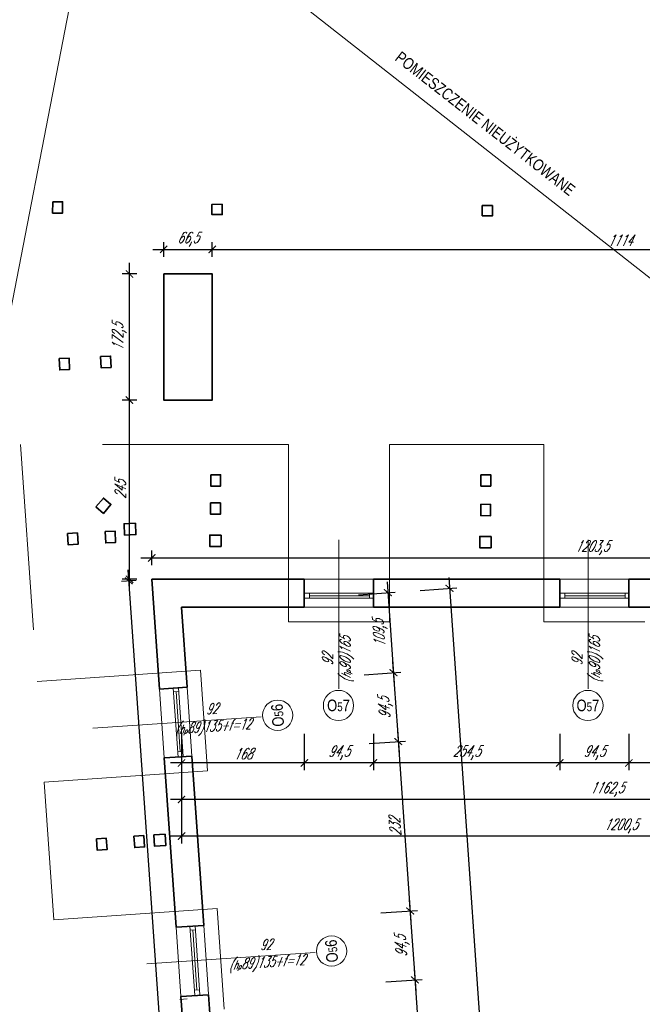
# Model space of a CAD drawing. Header units: millimetres. Extents: x 402 to 79005, y -7782 to 89952.
# Tile 7 of 256: x 22728 to 23578, y 8801 to 10147. Entities that reach past the tile are written whole.
import ezdxf

# ---------------------------------------------------------------- set-up
doc = ezdxf.new("R2010")
doc.units = ezdxf.units.MM
doc.header["$LTSCALE"] = 10
doc.linetypes.add('DASHED', pattern=[19.05, 12.7, -6.35])
doc.layers.get('0').update_dxf_attribs({"lineweight": 0})
doc.layers.get('Defpoints').update_dxf_attribs({"color": 253})
for name, color, linetype, lineweight in [('01-2_konstrukcja dachu', 253, 'Continuous', 35), ('01_ściany', 253, 'Continuous', 35), ('03-01_okna', 253, 'Continuous', 15), ('04-1_widok', 253, 'Continuous', 5), ('04-2_nad', 253, 'DASHED', 5), ('05-01_wymiary', 253, 'Continuous', 5), ('05-03_opis', 253, 'Continuous', 5)]:
    doc.layers.add(name, color=color, linetype=linetype, lineweight=lineweight)
doc.styles.add('ariel', font='ARIAL.TTF', dxfattribs={"width": 0.8})
doc.styles.add('ariel_wym', font='simplex.shx', dxfattribs={"width": 0.65, "oblique": 25})
doc.dimstyles.new('ariel 50', dxfattribs={"dimtxt": 15, "dimasz": 10, "dimexe": 10, "dimexo": 0, "dimgap": 5, "dimtad": 1, "dimdec": 1, "dimrnd": 0.5, "dimtxsty": 'ariel_wym', "dimblk": 'ARCHTICK', "dimcen": 2.5, "dimdle": 15, "dimazin": 0, "dimtfac": 1, "dimtdec": 1, "dimtix": 1, "dimtmove": 0, "dimatfit": 3, "dimldrblk": 'DOT', "dimfxl": 0, "dimarcsym": 0})
doc.dimstyles.new('ariel 50 wnętrze', dxfattribs={"dimtxt": 15, "dimasz": 10, "dimexe": 10, "dimexo": 0, "dimgap": 5, "dimtad": 1, "dimdec": 1, "dimrnd": 0.5, "dimtxsty": 'ariel_wym', "dimblk": 'ARCHTICK', "dimcen": 2.5, "dimdle": 15, "dimazin": 0, "dimtfac": 1, "dimtdec": 1, "dimtix": 1, "dimtmove": 0, "dimatfit": 3, "dimldrblk": 'DOT', "dimfxl": 0, "dimarcsym": 0})

# ---------------------------------------------------------------- blocks, each defined once
blk = doc.blocks.new('_ArchTick')
at = {"color": 0, "linetype": 'ByBlock', "const_width": 0.15}
blk.add_lwpolyline([(-0.5, -0.5), (0.5, 0.5)], dxfattribs=at)
blk = doc.blocks.new('*D3490')
at = {"layer": '05-01_wymiary', "color": 0, "lineweight": -2}
for p, q in [((23559.9, 9170.8), (23559.9, 9120.8)), ((23815.1, 9170.8), (23815.1, 9120.8)), ((23830.1, 9130.8), (23544.9, 9130.8))]:
    blk.add_line(p, q, dxfattribs=at)
at = {"layer": 'Defpoints', "color": 0, "lineweight": 0}
for p in [(23559.9, 9381.9), (23815.1, 9381.9), (23559.9, 9130.8)]:
    blk.add_point(p, dxfattribs=at)
at = {"layer": '05-01_wymiary', "color": 0, "lineweight": -2, "xscale": 10, "yscale": 10, "zscale": 10, "rotation": 180}
blk.add_blockref('_ArchTick', (23559.9, 9130.8), dxfattribs=at)
at = {"layer": '05-01_wymiary', "color": 0, "lineweight": -2, "xscale": 10, "yscale": 10, "zscale": 10}
blk.add_blockref('_ArchTick', (23815.1, 9130.8), dxfattribs=at)
at = {"layer": '05-01_wymiary', "color": 0, "insert": (23687.5, 9143.3), "char_height": 15, "attachment_point": 5, "style": 'ariel_wym'}
blk.add_mtext('255', dxfattribs=at)
blk = doc.blocks.new('_Dot')
at = {"color": 0, "linetype": 'ByBlock', "lineweight": -2}
blk.add_line((-0.5, 0), (-1, 0), dxfattribs=at)
at = {"color": 0, "linetype": 'ByBlock', "const_width": 0.5}
blk.add_lwpolyline([(-0.25, 0, 1), (0.25, 0, 1)], format="xyb", close=True, dxfattribs=at)
blk = doc.blocks.new('*D3491')
at = {"layer": '05-01_wymiary', "color": 0, "lineweight": -2}
for p, q in [((23465.4, 9170.8), (23465.4, 9120.8)), ((23559.9, 9170.8), (23559.9, 9120.8)), ((23574.9, 9130.8), (23450.4, 9130.8))]:
    blk.add_line(p, q, dxfattribs=at)
at = {"layer": 'Defpoints', "color": 0, "lineweight": 0}
for p in [(23465.4, 9381.9), (23559.9, 9381.9), (23465.4, 9130.8)]:
    blk.add_point(p, dxfattribs=at)
at = {"layer": '05-01_wymiary', "color": 0, "lineweight": -2, "xscale": 10, "yscale": 10, "zscale": 10, "rotation": 180}
blk.add_blockref('_ArchTick', (23465.4, 9130.8), dxfattribs=at)
at = {"layer": '05-01_wymiary', "color": 0, "lineweight": -2, "xscale": 10, "yscale": 10, "zscale": 10}
blk.add_blockref('_ArchTick', (23559.9, 9130.8), dxfattribs=at)
at = {"layer": '05-01_wymiary', "color": 0, "insert": (23512.6, 9144.7), "char_height": 15, "attachment_point": 5, "style": 'ariel_wym'}
blk.add_mtext('94,5', dxfattribs=at)
blk = doc.blocks.new('*D3492')
at = {"layer": '05-01_wymiary', "color": 0, "lineweight": -2}
for p, q in [((23210.9, 9170.8), (23210.9, 9120.8)), ((23465.4, 9170.8), (23465.4, 9120.8)), ((23480.4, 9130.8), (23195.9, 9130.8))]:
    blk.add_line(p, q, dxfattribs=at)
at = {"layer": 'Defpoints', "color": 0, "lineweight": 0}
for p in [(23210.9, 9381.9), (23465.4, 9381.9), (23210.9, 9130.8)]:
    blk.add_point(p, dxfattribs=at)
at = {"layer": '05-01_wymiary', "color": 0, "lineweight": -2, "xscale": 10, "yscale": 10, "zscale": 10, "rotation": 180}
blk.add_blockref('_ArchTick', (23210.9, 9130.8), dxfattribs=at)
at = {"layer": '05-01_wymiary', "color": 0, "lineweight": -2, "xscale": 10, "yscale": 10, "zscale": 10}
blk.add_blockref('_ArchTick', (23465.4, 9130.8), dxfattribs=at)
at = {"layer": '05-01_wymiary', "color": 0, "insert": (23338.1, 9144.7), "char_height": 15, "attachment_point": 5, "style": 'ariel_wym'}
blk.add_mtext('254,5', dxfattribs=at)
blk = doc.blocks.new('*D3493')
at = {"layer": '05-01_wymiary', "color": 0, "lineweight": -2}
for p, q in [((23116.4, 9170.8), (23116.4, 9120.8)), ((23210.9, 9170.8), (23210.9, 9120.8)), ((23225.9, 9130.8), (23101.4, 9130.8))]:
    blk.add_line(p, q, dxfattribs=at)
at = {"layer": 'Defpoints', "color": 0, "lineweight": 0}
for p in [(23116.4, 9381.9), (23210.9, 9381.9), (23116.4, 9130.8)]:
    blk.add_point(p, dxfattribs=at)
at = {"layer": '05-01_wymiary', "color": 0, "lineweight": -2, "xscale": 10, "yscale": 10, "zscale": 10, "rotation": 180}
blk.add_blockref('_ArchTick', (23116.4, 9130.8), dxfattribs=at)
at = {"layer": '05-01_wymiary', "color": 0, "lineweight": -2, "xscale": 10, "yscale": 10, "zscale": 10}
blk.add_blockref('_ArchTick', (23210.9, 9130.8), dxfattribs=at)
at = {"layer": '05-01_wymiary', "color": 0, "insert": (23163.6, 9144.7), "char_height": 15, "attachment_point": 5, "style": 'ariel_wym'}
blk.add_mtext('94,5', dxfattribs=at)
blk = doc.blocks.new('*D3494')
at = {"layer": '05-01_wymiary', "color": 0, "lineweight": -2}
for p, q in [((22948.6, 9170.8), (22948.6, 9120.8)), ((23116.4, 9170.8), (23116.4, 9120.8)), ((23131.4, 9130.8), (22933.6, 9130.8))]:
    blk.add_line(p, q, dxfattribs=at)
at = {"layer": 'Defpoints', "color": 0, "lineweight": 0}
for p in [(23116.4, 9381.9), (22948.6, 9343.9), (22948.6, 9130.8)]:
    blk.add_point(p, dxfattribs=at)
at = {"layer": '05-01_wymiary', "color": 0, "lineweight": -2, "xscale": 10, "yscale": 10, "zscale": 10, "rotation": 180}
blk.add_blockref('_ArchTick', (22948.6, 9130.8), dxfattribs=at)
at = {"layer": '05-01_wymiary', "color": 0, "lineweight": -2, "xscale": 10, "yscale": 10, "zscale": 10}
blk.add_blockref('_ArchTick', (23116.4, 9130.8), dxfattribs=at)
at = {"layer": '05-01_wymiary', "color": 0, "insert": (23032.5, 9143.3), "char_height": 15, "attachment_point": 5, "style": 'ariel_wym'}
blk.add_mtext('168', dxfattribs=at)
blk = doc.blocks.new('*D3496')
at = {"layer": '05-01_wymiary', "color": 0, "lineweight": -2}
for p, q in [((22948.6, 9120.8), (22948.6, 9070.8)), ((24111.2, 9120.8), (24111.2, 9070.8)), ((24126.2, 9080.8), (22933.6, 9080.8))]:
    blk.add_line(p, q, dxfattribs=at)
at = {"layer": 'Defpoints', "color": 0, "lineweight": 0}
for p in [(24111.2, 9381.9), (22948.6, 9343.9), (22948.6, 9080.8)]:
    blk.add_point(p, dxfattribs=at)
at = {"layer": '05-01_wymiary', "color": 0, "lineweight": -2, "xscale": 10, "yscale": 10, "zscale": 10, "rotation": 180}
blk.add_blockref('_ArchTick', (22948.6, 9080.8), dxfattribs=at)
at = {"layer": '05-01_wymiary', "color": 0, "lineweight": -2, "xscale": 10, "yscale": 10, "zscale": 10}
blk.add_blockref('_ArchTick', (24111.2, 9080.8), dxfattribs=at)
at = {"layer": '05-01_wymiary', "color": 0, "insert": (23529.9, 9094.7), "char_height": 15, "attachment_point": 5, "style": 'ariel_wym'}
blk.add_mtext('1162,5', dxfattribs=at)
blk = doc.blocks.new('*D3497')
at = {"layer": '05-01_wymiary', "color": 0, "lineweight": -2}
for p, q in [((22948.6, 9070.8), (22948.6, 9020.8)), ((24149.2, 9070.8), (24149.2, 9020.8)), ((24164.2, 9030.8), (22933.6, 9030.8))]:
    blk.add_line(p, q, dxfattribs=at)
at = {"layer": 'Defpoints', "color": 0, "lineweight": 0}
for p in [(22948.6, 9343.9), (24149.2, 9343.9), (22948.6, 9030.8)]:
    blk.add_point(p, dxfattribs=at)
at = {"layer": '05-01_wymiary', "color": 0, "lineweight": -2, "xscale": 10, "yscale": 10, "zscale": 10, "rotation": 180}
blk.add_blockref('_ArchTick', (22948.6, 9030.8), dxfattribs=at)
at = {"layer": '05-01_wymiary', "color": 0, "lineweight": -2, "xscale": 10, "yscale": 10, "zscale": 10}
blk.add_blockref('_ArchTick', (24149.2, 9030.8), dxfattribs=at)
at = {"layer": '05-01_wymiary', "color": 0, "insert": (23548.9, 9044.7), "char_height": 15, "attachment_point": 5, "style": 'ariel_wym'}
blk.add_mtext('1200,5', dxfattribs=at)
blk = doc.blocks.new('*D3546')
at = {"layer": '05-01_wymiary', "color": 0, "lineweight": -2}
for p, q in [((23229.5, 9378.5), (23239.2, 9239.3)), ((23190.6, 9360.8), (23240.5, 9364.3)), ((23198.3, 9251.4), (23248.2, 9254.9))]:
    blk.add_line(p, q, dxfattribs=at)
at = {"layer": 'Defpoints', "color": 0, "lineweight": 0}
for p in [(22948.6, 9343.9), (23238.2, 9254.2), (22918.2, 9231.9)]:
    blk.add_point(p, dxfattribs=at)
at = {"layer": '05-01_wymiary', "color": 0, "lineweight": -2, "xscale": 10, "yscale": 10, "zscale": 10}
for p, rotation in [((23230.5, 9363.6), 94.00000000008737), ((23238.2, 9254.2), 274.0000000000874)]:
    blk.add_blockref('_ArchTick', p, dxfattribs=dict(at, rotation=rotation))
at = {"layer": '05-01_wymiary', "color": 0, "insert": (23220.5, 9307.9), "char_height": 15, "attachment_point": 5, "rotation": 94, "style": 'ariel_wym'}
blk.add_mtext('109,5', dxfattribs=at)
blk = doc.blocks.new('*D3547')
at = {"layer": '05-01_wymiary', "color": 0, "lineweight": -2}
for p, q in [((23237.1, 9269.2), (23245.8, 9145)), ((23198.3, 9251.4), (23248.2, 9254.9)), ((23204.9, 9157.2), (23254.7, 9160.7))]:
    blk.add_line(p, q, dxfattribs=at)
at = {"layer": 'Defpoints', "color": 0, "lineweight": 0}
for p in [(22918.2, 9231.9), (23244.8, 9160), (22924.9, 9137.6)]:
    blk.add_point(p, dxfattribs=at)
at = {"layer": '05-01_wymiary', "color": 0, "lineweight": -2, "xscale": 10, "yscale": 10, "zscale": 10}
for p, rotation in [((23238.2, 9254.2), 94.00000000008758), ((23244.8, 9160), 274.0000000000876)]:
    blk.add_blockref('_ArchTick', p, dxfattribs=dict(at, rotation=rotation))
at = {"layer": '05-01_wymiary', "color": 0, "insert": (23227.6, 9206.1), "char_height": 15, "attachment_point": 5, "rotation": 94, "style": 'ariel_wym'}
blk.add_mtext('94,5', dxfattribs=at)
blk = doc.blocks.new('*D3548')
at = {"layer": '05-01_wymiary', "color": 0, "lineweight": -2}
for p, q in [((23243.7, 9174.9), (23262, 8913.6)), ((23204.9, 9157.2), (23254.7, 9160.7)), ((23221.1, 8925.7), (23270.9, 8929.2))]:
    blk.add_line(p, q, dxfattribs=at)
at = {"layer": 'Defpoints', "color": 0, "lineweight": 0}
for p in [(22924.9, 9137.6), (23261, 8928.5), (22941.1, 8906.2)]:
    blk.add_point(p, dxfattribs=at)
at = {"layer": '05-01_wymiary', "color": 0, "lineweight": -2, "xscale": 10, "yscale": 10, "zscale": 10}
for p, rotation in [((23244.8, 9160), 94.0000000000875), ((23261, 8928.5), 274.0000000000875)]:
    blk.add_blockref('_ArchTick', p, dxfattribs=dict(at, rotation=rotation))
at = {"layer": '05-01_wymiary', "color": 0, "insert": (23240.4, 9043.4), "char_height": 15, "attachment_point": 5, "rotation": 94, "style": 'ariel_wym'}
blk.add_mtext('232', dxfattribs=at)
blk = doc.blocks.new('*D3549')
at = {"layer": '05-01_wymiary', "color": 0, "lineweight": -2}
for p, q in [((23259.9, 8943.5), (23268.6, 8819.3)), ((23221.1, 8925.7), (23270.9, 8929.2)), ((23227.6, 8831.5), (23277.5, 8835))]:
    blk.add_line(p, q, dxfattribs=at)
at = {"layer": 'Defpoints', "color": 0, "lineweight": 0}
for p in [(22941.1, 8906.2), (23267.5, 8834.3), (22947.7, 8811.9)]:
    blk.add_point(p, dxfattribs=at)
at = {"layer": '05-01_wymiary', "color": 0, "lineweight": -2, "xscale": 10, "yscale": 10, "zscale": 10}
for p, rotation in [((23261, 8928.5), 94.00000000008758), ((23267.5, 8834.3), 274.0000000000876)]:
    blk.add_blockref('_ArchTick', p, dxfattribs=dict(at, rotation=rotation))
at = {"layer": '05-01_wymiary', "color": 0, "insert": (23250.4, 8880.4), "char_height": 15, "attachment_point": 5, "rotation": 94, "style": 'ariel_wym'}
blk.add_mtext('94,5', dxfattribs=at)
blk = doc.blocks.new('*D3550')
at = {"layer": '05-01_wymiary', "color": 0, "lineweight": -2}
for p, q in [((23266.5, 8849.2), (23307.3, 8265.6)), ((23227.6, 8831.5), (23277.5, 8835)), ((23266.4, 8277.8), (23316.2, 8281.3))]:
    blk.add_line(p, q, dxfattribs=at)
at = {"layer": 'Defpoints', "color": 0, "lineweight": 0}
for p in [(22947.7, 8811.9), (23306.3, 8280.6), (22986.4, 8258.2)]:
    blk.add_point(p, dxfattribs=at)
at = {"layer": '05-01_wymiary', "color": 0, "lineweight": -2, "xscale": 10, "yscale": 10, "zscale": 10}
for p, rotation in [((23267.5, 8834.3), 94.0000000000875), ((23306.3, 8280.6), 274.0000000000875)]:
    blk.add_blockref('_ArchTick', p, dxfattribs=dict(at, rotation=rotation))
at = {"layer": '05-01_wymiary', "color": 0, "insert": (23274.4, 8556.6), "char_height": 15, "attachment_point": 5, "rotation": 94, "style": 'ariel_wym'}
blk.add_mtext('555', dxfattribs=at)
blk = doc.blocks.new('*D3556')
at = {"layer": '05-01_wymiary', "color": 0, "lineweight": -2}
for p, q in [((23313.7, 9384.4), (23436.9, 7622.4)), ((23274.9, 9366.7), (23324.7, 9370.2)), ((23396, 7634.5), (23445.9, 7638))]:
    blk.add_line(p, q, dxfattribs=at)
at = {"layer": 'Defpoints', "color": 0, "lineweight": 0}
for p in [(22948.6, 9343.9), (23435.9, 7637.3), (23200.3, 7620.9)]:
    blk.add_point(p, dxfattribs=at)
at = {"layer": '05-01_wymiary', "color": 0, "lineweight": -2, "xscale": 10, "yscale": 10, "zscale": 10}
for p, rotation in [((23314.8, 9369.5), 94.0000000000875), ((23435.9, 7637.3), 274.0000000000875)]:
    blk.add_blockref('_ArchTick', p, dxfattribs=dict(at, rotation=rotation))
at = {"layer": '05-01_wymiary', "color": 0, "insert": (23361.4, 8502.4), "char_height": 15, "attachment_point": 5, "rotation": 94, "style": 'ariel_wym'}
blk.add_mtext('1736,5', dxfattribs=at)
blk = doc.blocks.new('*D3707')
at = {"layer": '05-01_wymiary', "color": 0, "lineweight": -2}
for p, q in [((22892.9, 9411.1), (24126.2, 9411.1)), ((22907.9, 9401.1), (22907.9, 9421.1)), ((24111.2, 9401.1), (24111.2, 9421.1))]:
    blk.add_line(p, q, dxfattribs=at)
at = {"layer": 'Defpoints', "color": 0, "lineweight": 0}
for p in [(24111.2, 9411.1), (22907.9, 9381.9), (24111.2, 9381.9)]:
    blk.add_point(p, dxfattribs=at)
at = {"layer": '05-01_wymiary', "color": 0, "lineweight": -2, "xscale": 10, "yscale": 10, "zscale": 10, "rotation": 180}
blk.add_blockref('_ArchTick', (22907.9, 9411.1), dxfattribs=at)
at = {"layer": '05-01_wymiary', "color": 0, "lineweight": -2, "xscale": 10, "yscale": 10, "zscale": 10}
blk.add_blockref('_ArchTick', (24111.2, 9411.1), dxfattribs=at)
at = {"layer": '05-01_wymiary', "color": 0, "insert": (23509.5, 9425), "char_height": 15, "attachment_point": 5, "style": 'ariel_wym'}
blk.add_mtext('1203,5', dxfattribs=at)
blk = doc.blocks.new('*D3709')
at = {"layer": '05-01_wymiary', "color": 0, "lineweight": -2}
for p, q in [((22877.5, 9366.9), (22877.5, 9641.8)), ((22887.5, 9626.8), (22867.5, 9626.8)), ((22887.5, 9381.9), (22867.5, 9381.9))]:
    blk.add_line(p, q, dxfattribs=at)
at = {"layer": 'Defpoints', "color": 0, "lineweight": 0}
for p in [(22877.5, 9626.8), (22924.3, 9626.8), (22907.9, 9381.9)]:
    blk.add_point(p, dxfattribs=at)
at = {"layer": '05-01_wymiary', "color": 0, "lineweight": -2, "xscale": 10, "yscale": 10, "zscale": 10}
for p, rotation in [((22877.5, 9626.8), 90), ((22877.5, 9381.9), 270)]:
    blk.add_blockref('_ArchTick', p, dxfattribs=dict(at, rotation=rotation))
at = {"layer": '05-01_wymiary', "color": 0, "insert": (22865, 9504.3), "char_height": 15, "attachment_point": 5, "rotation": 90, "style": 'ariel_wym'}
blk.add_mtext('245', dxfattribs=at)
blk = doc.blocks.new('*D3710')
at = {"layer": '05-01_wymiary', "color": 0, "lineweight": -2}
for p, q in [((22877.5, 9611.8), (22877.5, 9814.2)), ((22887.5, 9799.2), (22867.5, 9799.2)), ((22887.5, 9626.8), (22867.5, 9626.8))]:
    blk.add_line(p, q, dxfattribs=at)
at = {"layer": 'Defpoints', "color": 0, "lineweight": 0}
for p in [(22877.5, 9799.2), (22924.3, 9799.2), (22924.3, 9626.8)]:
    blk.add_point(p, dxfattribs=at)
at = {"layer": '05-01_wymiary', "color": 0, "lineweight": -2, "xscale": 10, "yscale": 10, "zscale": 10}
for p, rotation in [((22877.5, 9799.2), 90), ((22877.5, 9626.8), 270)]:
    blk.add_blockref('_ArchTick', p, dxfattribs=dict(at, rotation=rotation))
at = {"layer": '05-01_wymiary', "color": 0, "insert": (22863.6, 9713), "char_height": 15, "attachment_point": 5, "rotation": 90, "style": 'ariel_wym'}
blk.add_mtext('172,5', dxfattribs=at)
blk = doc.blocks.new('*D3711')
at = {"layer": '05-01_wymiary', "color": 0, "lineweight": -2}
for p, q in [((22924.3, 9822.8), (22924.3, 9842.8)), ((22990.7, 9822.8), (22990.7, 9842.8)), ((22909.3, 9832.8), (23005.7, 9832.8))]:
    blk.add_line(p, q, dxfattribs=at)
at = {"layer": 'Defpoints', "color": 0, "lineweight": 0}
for p in [(22990.7, 9832.8), (22924.3, 9799.2), (22990.7, 9799.2)]:
    blk.add_point(p, dxfattribs=at)
at = {"layer": '05-01_wymiary', "color": 0, "lineweight": -2, "xscale": 10, "yscale": 10, "zscale": 10, "rotation": 180}
blk.add_blockref('_ArchTick', (22924.3, 9832.8), dxfattribs=at)
at = {"layer": '05-01_wymiary', "color": 0, "lineweight": -2, "xscale": 10, "yscale": 10, "zscale": 10}
blk.add_blockref('_ArchTick', (22990.7, 9832.8), dxfattribs=at)
at = {"layer": '05-01_wymiary', "color": 0, "insert": (22957.5, 9846.7), "char_height": 15, "attachment_point": 5, "style": 'ariel_wym'}
blk.add_mtext('66,5', dxfattribs=at)
blk = doc.blocks.new('*D3712')
at = {"layer": '05-01_wymiary', "color": 0, "lineweight": -2}
for p, q in [((22990.7, 9822.8), (22990.7, 9842.8)), ((24104.8, 9823.8), (24104.8, 9842.8)), ((22975.7, 9832.8), (24119.8, 9832.8))]:
    blk.add_line(p, q, dxfattribs=at)
at = {"layer": 'Defpoints', "color": 0, "lineweight": 0}
for p in [(24104.8, 9832.8), (24104.8, 9823.8), (22990.7, 9799.2)]:
    blk.add_point(p, dxfattribs=at)
at = {"layer": '05-01_wymiary', "color": 0, "lineweight": -2, "xscale": 10, "yscale": 10, "zscale": 10, "rotation": 180}
blk.add_blockref('_ArchTick', (22990.7, 9832.8), dxfattribs=at)
at = {"layer": '05-01_wymiary', "color": 0, "lineweight": -2, "xscale": 10, "yscale": 10, "zscale": 10}
blk.add_blockref('_ArchTick', (24104.8, 9832.8), dxfattribs=at)
at = {"layer": '05-01_wymiary', "color": 0, "insert": (23547.8, 9845.3), "char_height": 15, "attachment_point": 5, "style": 'ariel_wym'}
blk.add_mtext('1114', dxfattribs=at)
blk = doc.blocks.new('*D3713')
at = {"layer": '05-01_wymiary', "color": 0, "lineweight": -2}
for p, q in [((22992.6, 7721), (22875.6, 9394.6)), ((22886.6, 9380.4), (22866.7, 9379)), ((23001.5, 7736.6), (22981.6, 7735.2))]:
    blk.add_line(p, q, dxfattribs=at)
at = {"layer": 'Defpoints', "color": 0, "lineweight": 0}
for p in [(22907.9, 9381.9), (22876.6, 9379.7), (23022.8, 7738.1)]:
    blk.add_point(p, dxfattribs=at)
at = {"layer": '05-01_wymiary', "color": 0, "lineweight": -2, "xscale": 10, "yscale": 10, "zscale": 10}
for p, rotation in [((22876.6, 9379.7), 94.00000000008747), ((22991.6, 7735.9), 274.0000000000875)]:
    blk.add_blockref('_ArchTick', p, dxfattribs=dict(at, rotation=rotation))
at = {"layer": '05-01_wymiary', "color": 0, "insert": (22920.2, 8556.8), "char_height": 15, "attachment_point": 5, "rotation": 94, "style": 'ariel_wym'}
blk.add_mtext('1647,5', dxfattribs=at)

msp = doc.modelspace()

# ---------------------------------------------------------------- linework, layer by layer
at = {"layer": '01-2_konstrukcja dachu'}
for points in [[(22772.56, 9897.89), (22786.06, 9897.81), (22785.97, 9882.31), (22772.47, 9882.39)], [(22781.42, 9683.6), (22794.91, 9684.24), (22795.65, 9668.76), (22782.16, 9668.11)], [(22838.13, 9686.3), (22851.61, 9686.94), (22852.35, 9671.46), (22838.87, 9670.81)], [(22988.54, 9524.79), (23002.04, 9524.72), (23001.96, 9509.22), (22988.46, 9509.29)], [(23357.75, 9524.82), (23371.25, 9524.75), (23371.17, 9509.25), (23357.67, 9509.32)], [(22831.57, 9480.69), (22841.86, 9471.95), (22852.22, 9484.15), (22841.93, 9492.89)], [(22988.34, 9486.28), (23001.84, 9486.21), (23001.76, 9470.71), (22988.26, 9470.78)], [(23357.54, 9484.37), (23371.04, 9484.3), (23370.96, 9468.8), (23357.46, 9468.87)], [(22885.6, 9458.42), (22870.12, 9457.69), (22870.86, 9442.2), (22886.34, 9442.94)], [(22792.95, 9444.62), (22806.44, 9445.27), (22807.17, 9429.78), (22793.69, 9429.14)], [(22844.26, 9447.07), (22857.74, 9447.71), (22858.48, 9432.23), (22845, 9431.59)], [(23002.71, 9442.3), (22987.21, 9442.38), (22987.13, 9426.88), (23002.63, 9426.8)], [(23371.7, 9440.39), (23356.2, 9440.47), (23356.12, 9424.97), (23371.62, 9424.89)], [(22883.54, 9030.54), (22897.01, 9031.49), (22898.09, 9016.02), (22884.62, 9015.08)], [(22926.27, 9033.54), (22910.81, 9032.45), (22911.89, 9016.99), (22927.35, 9018.07)], [(22832.3, 9026.96), (22845.76, 9027.9), (22846.85, 9012.44), (22833.38, 9011.49)]]:
    msp.add_lwpolyline(points, close=True, dxfattribs=at)
for points in [[(23004.11, 9894.42), (23004.21, 9880.42), (22990.21, 9880.33), (22990.11, 9894.33), (23004.11, 9894.42)], [(23359.37, 9878.69), (23359.44, 9892.69), (23373.44, 9892.62)], [(23373.44, 9892.62), (23373.37, 9878.62), (23359.37, 9878.69)]]:
    msp.add_lwpolyline(points, dxfattribs=at)
at = {"layer": '01_ściany'}
for p, q in [((22918.35, 9231.87), (22907.86, 9381.86)), ((23116.37, 9381.86), (22907.86, 9381.86)), ((23116.37, 9381.86), (23116.37, 9343.86)), ((23465.37, 9381.86), (23210.87, 9381.86)), ((23210.87, 9381.86), (23210.87, 9343.86)), ((23465.37, 9381.86), (23465.37, 9343.86)), ((23815.12, 9381.86), (23559.87, 9381.86)), ((23559.87, 9381.86), (23559.87, 9343.86)), ((22956.26, 9234.52), (22948.61, 9343.86)), ((23116.37, 9343.86), (22948.61, 9343.86)), ((23465.37, 9343.86), (23210.87, 9343.86)), ((23815.12, 9343.86), (23559.87, 9343.86)), ((22956.26, 9234.52), (22918.15, 9231.85)), ((22962.85, 9140.25), (22924.75, 9137.58)), ((22979.03, 8908.81), (22962.85, 9140.25)), ((22941.12, 8906.16), (22924.94, 9137.6)), ((22979.03, 8908.81), (22941.12, 8906.16)), ((22985.66, 8814.04), (22947.75, 8811.39)), ((22986.43, 8258.24), (22947.75, 8811.39)), ((23024.34, 8260.9), (22985.66, 8814.04))]:
    msp.add_line(p, q, dxfattribs=at)
msp.add_lwpolyline([(22924.3, 9799.21), (22990.71, 9799.21), (22990.71, 9626.75), (22924.3, 9626.75)], close=True, dxfattribs=at)
at = {"layer": '03-01_okna', "linetype": 'Continuous', "lineweight": 0}
for p, q in [((23116.37, 9362.84), (23210.87, 9362.84)), ((23116.37, 9355.86), (23210.87, 9355.86)), ((23123.36, 9355.86), (23123.36, 9362.84)), ((23123.36, 9359.35), (23205.7, 9359.35)), ((23205.7, 9355.86), (23205.7, 9362.84)), ((23465.37, 9362.84), (23559.87, 9362.84)), ((23465.37, 9355.86), (23559.87, 9355.86)), ((23472.36, 9355.86), (23472.36, 9362.84)), ((23472.36, 9359.35), (23554.7, 9359.35)), ((23554.7, 9355.86), (23554.7, 9362.84)), ((22943.91, 9138.92), (22937.31, 9233.19)), ((22950.88, 9139.41), (22944.29, 9233.68)), ((22944.65, 9228.52), (22937.67, 9228.03)), ((22946.9, 9146.14), (22941.16, 9228.28)), ((22950.39, 9146.38), (22943.42, 9145.9)), ((22966.68, 8813.22), (22960.09, 8907.49)), ((22967.42, 8902.82), (22960.45, 8902.33)), ((22969.68, 8820.44), (22963.94, 8902.57)), ((22973.65, 8813.71), (22967.06, 8907.98)), ((22973.17, 8820.68), (22966.19, 8820.19)), ((22956.5, 8808.18), (22946.52, 8807.49))]:
    msp.add_line(p, q, dxfattribs=at)
at = {"layer": '03-01_okna'}
for p, q in [((23116.37, 9343.86), (23210.87, 9343.86)), ((23465.37, 9343.86), (23559.87, 9343.86)), ((22962.85, 9140.25), (22956.26, 9234.52)), ((22985.62, 8814.54), (22979.03, 8908.81))]:
    msp.add_line(p, q, dxfattribs=at)
at = {"layer": '04-1_widok'}
for p, q in [((23210.87, 9381.86), (23116.37, 9381.86)), ((23559.87, 9381.86), (23465.37, 9381.86)), ((22918.35, 9231.87), (22924.94, 9137.6)), ((22941.12, 8906.16), (22947.72, 8811.89))]:
    msp.add_line(p, q, dxfattribs=at)
at = {"layer": '04-2_nad', "ltscale": 2}
for p, q in [((23094.62, 9566.05), (22728.73, 9566.05)), ((22728.73, 9566.05), (22751.39, 9242)), ((23094.62, 9323.86), (23094.62, 9566.05)), ((23443.62, 9566.05), (23232.62, 9566.05)), ((23232.62, 9323.86), (23232.62, 9566.05)), ((23443.62, 9323.86), (23443.62, 9566.05)), ((23094.62, 9323.86), (23232.62, 9323.86)), ((23443.62, 9323.86), (23581.62, 9323.86)), ((22974.69, 9257.61), (22751.39, 9242)), ((22984.32, 9119.95), (22974.69, 9257.61)), ((22984.32, 9119.95), (22761.01, 9104.33)), ((22761.01, 9104.33), (22774.16, 8916.29)), ((22997.47, 8931.91), (22774.16, 8916.29)), ((23007.09, 8794.24), (22997.47, 8931.91))]:
    msp.add_line(p, q, dxfattribs=at)
at = {"layer": '05-03_opis'}
for p, q in [((22130.67, 6735.82), (22837.82, 10383.46)), ((22837.82, 10383.46), (24111.23, 9383.09))]:
    msp.add_line(p, q, dxfattribs=at)
at = {"layer": '05-03_opis', "lineweight": 0}
for p, q in [((23163.62, 9435.65), (23163.62, 9232.04)), ((23504.46, 9435.65), (23504.46, 9232.04)), ((22827.56, 9178.54), (23057.39, 9193.94)), ((22901.29, 8856.25), (23131.12, 8871.65))]:
    msp.add_line(p, q, dxfattribs=at)
for centre in [(23163.12, 9209.35), (23503.96, 9209.35), (23079.99, 9195.95), (23153.72, 8873.66)]:
    msp.add_circle(centre, 20.69, dxfattribs=at)

# ---------------------------------------------------------------- texts
at = {"layer": '05-03_opis', "lineweight": 0, "attachment_point": 5}
for s, insert, char_height, width, rotation, style in [('POMIESZCZENIE NIEUŻYTKOWANE', (23363.57, 10004.76), 15.84, 743.5864, 322, 'ariel'), ('92\\P({\\H0.8333x;h\\H0.6x;p}90)165', (23162.55, 9272.04), 14.4, 62.6613, 90, 'ariel_wym'), ('92\\P({\\H0.8333x;h\\H0.6x;p}90)165', (23503.39, 9272.04), 14.4, 62.6613, 90, 'ariel_wym'), ('92\\P({\\H0.8333x;h\\H0.6x;p}89)135+f=12', (22990.74, 9190.55), 14.4, 62.6613, 3.83326, 'ariel_wym'), ('O{\\H0.7576x;5}6', (23079.99, 9195.95), 15.84, 75.1935, 94, 'ariel'), ('92\\P({\\H0.8333x;h\\H0.6x;p}89)135+f=12', (23064.47, 8868.26), 14.4, 62.6613, 3.83326, 'ariel_wym'), ('O{\\H0.7576x;5}6', (23153.72, 8873.66), 15.84, 75.1935, 94, 'ariel')]:
    msp.add_mtext(s, dxfattribs=dict(at, insert=insert, char_height=char_height, width=width, rotation=rotation, style=style))
at = {"layer": '05-03_opis', "lineweight": 0, "char_height": 15.84, "width": 75.1935, "attachment_point": 5, "style": 'ariel'}
for insert in [(23163.12, 9209.35), (23503.96, 9209.35)]:
    msp.add_mtext('O{\\H0.7576x;5}7', dxfattribs=dict(at, insert=insert))

# ---------------------------------------------------------------- dimensions: what is measured, and where the dimension line sits
at = {"layer": '05-01_wymiary'}
for base, p1, p2, dimstyle, picture, middle in [((22990.71, 9832.76), (22924.3, 9799.21), (22990.71, 9799.21), 'ariel 50 wnętrze', '*D3711', (22957.5, 9846.69)), ((24111.23, 9411.09), (22907.86, 9381.86), (24111.23, 9381.86), 'ariel 50 wnętrze', '*D3707', (23509.54, 9425.02)), ((22948.61, 9030.77), (24149.23, 9343.86), (22948.61, 9343.86), 'ariel 50', '*D3497', (23548.92, 9044.7))]:
    dim = msp.add_linear_dim(base=base, p1=p1, p2=p2, dimstyle=dimstyle, dxfattribs=at)
    dim.commit()
    dim.dimension.update_dxf_attribs({"geometry": picture, "text_midpoint": middle})
for base, p1, p2, dimstyle, picture, middle in [((24104.81, 9832.76), (22990.71, 9799.21), (24104.81, 9823.83), 'ariel 50 wnętrze', '*D3712', (23547.76, 9845.26)), ((22948.61, 9130.77), (23116.37, 9381.86), (22948.61, 9343.86), 'ariel 50', '*D3494', (23032.49, 9143.27)), ((22948.61, 9080.77), (24111.23, 9381.86), (22948.61, 9343.86), 'ariel 50', '*D3496', (23529.92, 9094.7)), ((23116.37, 9130.77), (23210.87, 9381.86), (23116.37, 9381.86), 'ariel 50', '*D3493', (23163.62, 9144.7)), ((23210.87, 9130.77), (23465.37, 9381.86), (23210.87, 9381.86), 'ariel 50', '*D3492', (23338.12, 9144.7)), ((23465.37, 9130.77), (23559.87, 9381.86), (23465.37, 9381.86), 'ariel 50', '*D3491', (23512.62, 9144.7)), ((23559.87049168, 9130.77447537), (23815.12049168, 9381.85511885), (23559.87049168, 9381.85511885), 'ariel 50', '*D3490', (23687.49549168, 9143.27447537))]:
    dim = msp.add_linear_dim(base=base, p1=p1, p2=p2, dimstyle=dimstyle, override={"dimtmove": 1}, dxfattribs=at)
    dim.commit()
    dim.dimension.update_dxf_attribs({"geometry": picture, "text_midpoint": middle})
for base, p1, p2, angle, dimstyle, picture, middle in [((22877.53, 9799.21), (22924.3, 9626.75), (22924.3, 9799.21), 90, 'ariel 50 wnętrze', '*D3710', (22863.6, 9712.98)), ((23244.77, 9159.96), (22918.15, 9231.85), (22924.94, 9137.6), 94, 'ariel 50', '*D3547', (23227.58, 9206.13)), ((23260.96, 8928.53), (22924.94, 9137.6), (22941.12, 8906.16), 94, 'ariel 50', '*D3548', (23240.4, 9043.37)), ((23267.55, 8834.26), (22941.12, 8906.16), (22947.72, 8811.89), 94, 'ariel 50', '*D3549', (23250.36, 8880.42)), ((23306.26, 8280.61), (22947.72, 8811.89), (22986.43, 8258.24), 94, 'ariel 50', '*D3550', (23274.44, 8556.56))]:
    dim = msp.add_linear_dim(base=base, p1=p1, p2=p2, angle=angle, dimstyle=dimstyle, override={"dimtmove": 1}, dxfattribs=at)
    dim.commit()
    dim.dimension.update_dxf_attribs({"geometry": picture, "text_midpoint": middle})
for base, p1, p2, angle, dimstyle, picture, middle in [((22877.53, 9626.75), (22907.86, 9381.86), (22924.3, 9626.75), 90, 'ariel 50 wnętrze', '*D3709', (22865.03, 9504.3)), ((22876.63, 9379.67), (23022.8, 7738.13), (22907.86, 9381.86), 94, 'ariel 50 wnętrze', '*D3713', (22920.21, 8556.84)), ((23435.89, 7637.33), (22948.61, 9343.86), (23200.33, 7620.86), 94, 'ariel 50', '*D3556', (23361.44, 8502.42)), ((23238.18, 9254.23), (22948.61, 9343.86), (22918.15, 9231.85), 94, 'ariel 50', '*D3546', (23220.46, 9307.93))]:
    dim = msp.add_linear_dim(base=base, p1=p1, p2=p2, angle=angle, dimstyle=dimstyle, dxfattribs=at)
    dim.commit()
    dim.dimension.update_dxf_attribs({"geometry": picture, "text_midpoint": middle})

doc.saveas('drawing.dxf')
